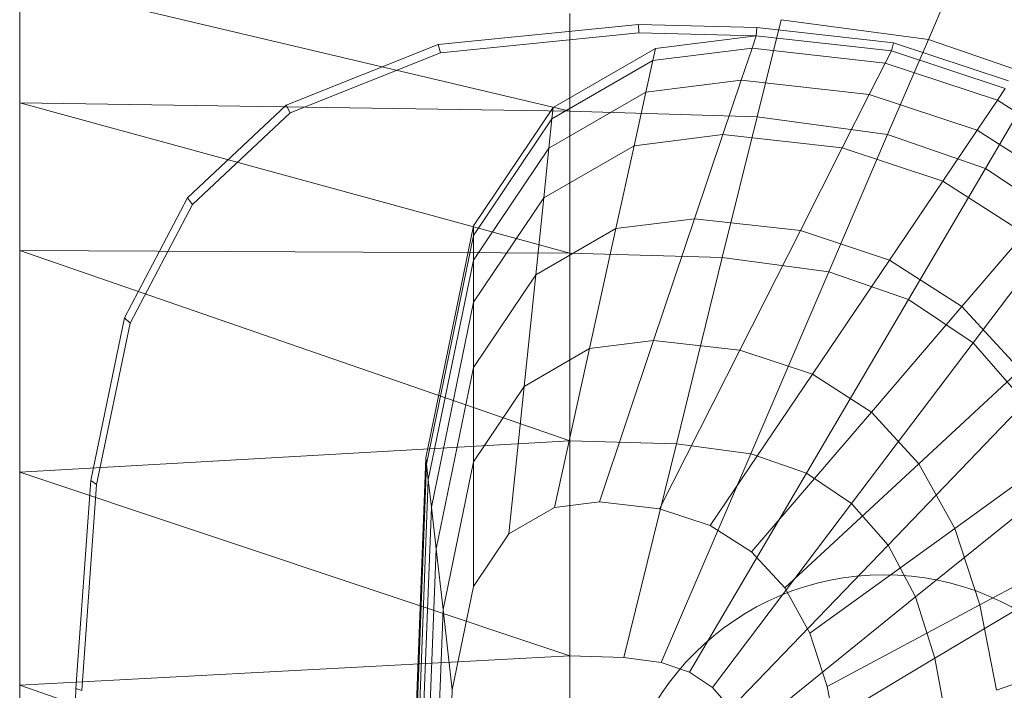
# Model space of a CAD drawing. Header units: metres. Extents: x 391.1 to 427.5, y 12.8 to 28.4.
# Tile 38 of 44: x 401.489 to 401.672, y 26.642 to 26.768. Entities that reach past the tile are written whole.
import ezdxf

# ---------------------------------------------------------------- set-up
doc = ezdxf.new("R2010")
doc.units = ezdxf.units.M
doc.layers.add('02_MOBILIARIO', color=7, linetype='Continuous', lineweight=18)
doc.layers.add('A-DETL-____-MBND', color=7, linetype='Continuous', lineweight=18)

# ---------------------------------------------------------------- blocks, each defined once
blk = doc.blocks.new('Family - Rentamans PA-152555-02_FON_P0A')
at = {"layer": 'A-DETL-____-MBND', "color": 253, "true_color": 0xaaaaaa}
for p, q in [((0, 0.36146), (0, 0.00406)), ((0, 0.35008), (0, 0.32734)), ((0, 0.35008), (0.10273, 0.32574)), ((0.16971, 0.33917), (0.17461, 0.35061)), ((0.10273, 0.34405), (0.10273, 0.32574)), ((0.1422, 0.34287), (0.13772, 0.3247)), ((0.16971, 0.33917), (0.1422, 0.34287)), ((0.07816, 0.33823), (0.11557, 0.34199)), ((0.07861, 0.33669), (0.11566, 0.34041)), ((0.11557, 0.34199), (0.13769, 0.34144)), ((0.11566, 0.34041), (0.11557, 0.34199)), ((0.11566, 0.34041), (0.13755, 0.33987)), ((0.13755, 0.33987), (0.13769, 0.34144)), ((0.13769, 0.34144), (0.16318, 0.33856)), ((0.11875, 0.33749), (0.13755, 0.33987)), ((0.13678, 0.33756), (0.13755, 0.33987)), ((0.13755, 0.33987), (0.1628, 0.33702)), ((0.16971, 0.33917), (0.1621, 0.32141)), ((0.1628, 0.33702), (0.16318, 0.33856)), ((0.16318, 0.33856), (0.18466, 0.33146)), ((0.1903, 0.33203), (0.16971, 0.33917)), ((0.04977, 0.3269), (0.07816, 0.33823)), ((0.05051, 0.32548), (0.07861, 0.33669)), ((0.07861, 0.33669), (0.07816, 0.33823)), ((0.09963, 0.32643), (0.11875, 0.33749)), ((0.11825, 0.33522), (0.13678, 0.33756)), ((0.11875, 0.33749), (0.11825, 0.33522)), ((0.13476, 0.33156), (0.13678, 0.33756)), ((0.13678, 0.33756), (0.16165, 0.33475)), ((0.16165, 0.33475), (0.1628, 0.33702)), ((0.1628, 0.33702), (0.18406, 0.32998)), ((0.09941, 0.32432), (0.11825, 0.33522)), ((0.11825, 0.33522), (0.11696, 0.32931)), ((0.15867, 0.32886), (0.16165, 0.33475)), ((0.16165, 0.33475), (0.1826, 0.32782)), ((0.11696, 0.32931), (0.13476, 0.33156)), ((0.13135, 0.32141), (0.13476, 0.33156)), ((0.13476, 0.33156), (0.15867, 0.32886)), ((0.18036, 0.31508), (0.1903, 0.33203)), ((0.09884, 0.31884), (0.11696, 0.32931)), ((0.11696, 0.32931), (0.11476, 0.31932)), ((0.1826, 0.32782), (0.18406, 0.32998)), ((0, 0.32734), (0, 0.29972)), ((0.10273, 0.32574), (0, 0.32734)), ((0, 0.32734), (0.10273, 0.29924)), ((0.15363, 0.3189), (0.15867, 0.32886)), ((0.15867, 0.32886), (0.17881, 0.3222)), ((0.17881, 0.3222), (0.1826, 0.32782)), ((0.1826, 0.32782), (0.19963, 0.31689)), ((0.03136, 0.30959), (0.04977, 0.3269)), ((0.05051, 0.32548), (0.04977, 0.3269)), ((0.08473, 0.30435), (0.09963, 0.32643)), ((0.09941, 0.32432), (0.09963, 0.32643)), ((0.10273, 0.32574), (0.10273, 0.29924)), ((0.13772, 0.3247), (0.10273, 0.32574)), ((0.03228, 0.30834), (0.05051, 0.32548)), ((0.08473, 0.30256), (0.09941, 0.32432)), ((0.09941, 0.32432), (0.09884, 0.31884)), ((0.13772, 0.3247), (0.13123, 0.29839)), ((0.1621, 0.32141), (0.13772, 0.3247)), ((0.1724, 0.31269), (0.17881, 0.3222)), ((0.17881, 0.3222), (0.19518, 0.3117)), ((0.11476, 0.31932), (0.13135, 0.32141)), ((0.12606, 0.30567), (0.13135, 0.32141)), ((0.13135, 0.32141), (0.15363, 0.3189)), ((0.1621, 0.32141), (0.1511, 0.29571)), ((0.18036, 0.31508), (0.1621, 0.32141)), ((0.08473, 0.29792), (0.09884, 0.31884)), ((0.09788, 0.30955), (0.11476, 0.31932)), ((0.09884, 0.31884), (0.09788, 0.30955)), ((0.11476, 0.31932), (0.11135, 0.30381)), ((0.14581, 0.30344), (0.15363, 0.3189)), ((0.15363, 0.3189), (0.1724, 0.31269)), ((0.18036, 0.31508), (0.16597, 0.29056)), ((0.19519, 0.30512), (0.18036, 0.31508)), ((0.16244, 0.29794), (0.17239, 0.31269)), ((0.1724, 0.31269), (0.18765, 0.3029)), ((0.01958, 0.28716), (0.03136, 0.30959)), ((0.03228, 0.30834), (0.03136, 0.30959)), ((0.08473, 0.29006), (0.09788, 0.30955)), ((0.09788, 0.30955), (0.09638, 0.29516)), ((0.02062, 0.28613), (0.03228, 0.30834)), ((0.11135, 0.30381), (0.12606, 0.30567)), ((0.1184, 0.28289), (0.12606, 0.30567)), ((0.12606, 0.30567), (0.14581, 0.30344)), ((0.07584, 0.26096), (0.08473, 0.30435)), ((0.08473, 0.30256), (0.08473, 0.30435)), ((0.09638, 0.29516), (0.11135, 0.30381)), ((0.11135, 0.30381), (0.10642, 0.28138)), ((0.13449, 0.28107), (0.14581, 0.30344)), ((0.14581, 0.30344), (0.16244, 0.29794)), ((0.17806, 0.28244), (0.19519, 0.30512)), ((0.07598, 0.25981), (0.08473, 0.30256)), ((0.08473, 0.29792), (0.08473, 0.30256)), ((0.17596, 0.28926), (0.18765, 0.3029)), ((0, 0.29972), (0, 0.2583)), ((0.10273, 0.29924), (0, 0.29972)), ((0, 0.29972), (0.10273, 0.26415)), ((0.07631, 0.25683), (0.08473, 0.29792)), ((0.08473, 0.29792), (0.08473, 0.29006)), ((0.10273, 0.29924), (0.10273, 0.26415)), ((0.13123, 0.29839), (0.10273, 0.29924)), ((0.13123, 0.29839), (0.12265, 0.26356)), ((0.1511, 0.29571), (0.13123, 0.29839)), ((0.14804, 0.27659), (0.16244, 0.29794)), ((0.16244, 0.29794), (0.17596, 0.28926)), ((0.08473, 0.27788), (0.09638, 0.29516)), ((0.09638, 0.29516), (0.09423, 0.27433)), ((0.1511, 0.29571), (0.13653, 0.26169)), ((0.1511, 0.29571), (0.16597, 0.29056)), ((0.16597, 0.29056), (0.14692, 0.25809)), ((0.16597, 0.29056), (0.17805, 0.28244)), ((0.07689, 0.25177), (0.08473, 0.29006)), ((0.08473, 0.29006), (0.08473, 0.27788)), ((0.15906, 0.26952), (0.17596, 0.28926)), ((0.17596, 0.28926), (0.18688, 0.27741)), ((0.01327, 0.25673), (0.01958, 0.28716)), ((0.02062, 0.28613), (0.01958, 0.28716)), ((0.01437, 0.25599), (0.02062, 0.28613)), ((0.09423, 0.27433), (0.10642, 0.28138)), ((0.10642, 0.28138), (0.09989, 0.25167)), ((0.10642, 0.28138), (0.1184, 0.28289)), ((0.10826, 0.25273), (0.1184, 0.28289)), ((0.1184, 0.28289), (0.13449, 0.28107)), ((0.17805, 0.28244), (0.15537, 0.25241)), ((0.17805, 0.28244), (0.18781, 0.27134)), ((0.1195, 0.25146), (0.13449, 0.28107)), ((0.13449, 0.28107), (0.14804, 0.27659)), ((0.07778, 0.24394), (0.08473, 0.27788)), ((0.08473, 0.27788), (0.08473, 0.26025)), ((0.12897, 0.24833), (0.14804, 0.27659)), ((0.14804, 0.27659), (0.15906, 0.26952)), ((0.16795, 0.25986), (0.18688, 0.27741)), ((0.08473, 0.26025), (0.09423, 0.27433)), ((0.09423, 0.27433), (0.09137, 0.24674)), ((0.18781, 0.27134), (0.16218, 0.24466)), ((0.13667, 0.24339), (0.15906, 0.26952)), ((0.15906, 0.26952), (0.16795, 0.25986)), ((0.10273, 0.26415), (0, 0.2583)), ((0.10273, 0.26415), (0.10273, 0.22395)), ((0.12264, 0.26356), (0.10273, 0.26415)), ((0.12264, 0.26356), (0.11281, 0.22365)), ((0.12264, 0.26356), (0.13653, 0.26169)), ((0.11983, 0.2227), (0.13653, 0.26169)), ((0.13653, 0.26169), (0.14692, 0.25809)), ((0.17464, 0.24778), (0.19509, 0.26258)), ((0.07287, 0.18276), (0.07584, 0.26096)), ((0.07304, 0.18276), (0.07598, 0.25981)), ((0.07598, 0.25981), (0.07584, 0.26096)), ((0.07631, 0.25683), (0.07598, 0.25981)), ((0.07907, 0.2326), (0.08473, 0.26025)), ((0.08473, 0.26025), (0.08473, 0.23691)), ((0.14288, 0.23664), (0.16795, 0.25986)), ((0.16795, 0.25986), (0.17464, 0.24778)), ((0, 0.2583), (0, 0.2185)), ((0, 0.2583), (0.10273, 0.22395)), ((0.14692, 0.25809), (0.12509, 0.22088)), ((0.14692, 0.25809), (0.15537, 0.25241)), ((0.19515, 0.25746), (0.16731, 0.23496)), ((0.01046, 0.21786), (0.01327, 0.25673)), ((0.01159, 0.21751), (0.01437, 0.25599)), ((0.01437, 0.25599), (0.01327, 0.25673)), ((0.074, 0.19601), (0.07631, 0.25683)), ((0.07689, 0.25177), (0.07631, 0.25683)), ((0.09989, 0.25167), (0.10826, 0.25273)), ((0.10826, 0.25273), (0.1195, 0.25146)), ((0.15537, 0.25241), (0.12937, 0.21801)), ((0.15537, 0.25241), (0.16218, 0.24466)), ((0.07426, 0.18276), (0.07689, 0.25177)), ((0.07689, 0.25177), (0.07778, 0.24394)), ((0.09137, 0.24674), (0.09989, 0.25167)), ((0.1195, 0.25146), (0.12897, 0.24833)), ((0.12897, 0.24833), (0.13667, 0.24339)), ((0.08473, 0.23691), (0.09137, 0.24674)), ((0.14756, 0.2282), (0.17464, 0.24778)), ((0.17464, 0.24778), (0.17934, 0.23351)), ((0.16218, 0.24466), (0.13282, 0.21409)), ((0.16218, 0.24466), (0.16731, 0.23496)), ((0.17934, 0.23351), (0.20086, 0.24506)), ((0.07545, 0.18276), (0.07778, 0.24394)), ((0.07778, 0.24394), (0.07907, 0.2326)), ((0.13667, 0.24339), (0.14288, 0.23664)), ((0.20031, 0.24107), (0.17092, 0.2235)), ((0.08078, 0.21759), (0.08473, 0.23691)), ((0.14288, 0.23664), (0.14756, 0.2282)), ((0.16731, 0.23496), (0.13541, 0.20918)), ((0.16731, 0.23496), (0.17092, 0.2235)), ((0.07717, 0.18276), (0.07907, 0.2326)), ((0.08078, 0.21759), (0.07907, 0.2326)), ((0.15084, 0.21822), (0.17934, 0.23351)), ((0.17934, 0.23351), (0.18245, 0.21752)), ((0.14756, 0.2282), (0.15084, 0.21822)), ((0.18245, 0.21752), (0.20468, 0.22542)), ((0.10273, 0.22395), (0, 0.2185)), ((0.10273, 0.22395), (0.10273, 0.18276)), ((0.10273, 0.22395), (0.11281, 0.22365)), ((0.11281, 0.22365), (0.11983, 0.2227)), ((0.11983, 0.2227), (0.12509, 0.22088)), ((0.17092, 0.2235), (0.13724, 0.20338)), ((0.17092, 0.2235), (0.1733, 0.21066)), ((0.12509, 0.22088), (0.12937, 0.21801)), ((0, 0.2185), (0, 0.18276)), ((0, 0.2185), (0.10273, 0.18276)), ((0.00965, 0.18276), (0.01046, 0.21786)), ((0.01159, 0.21751), (0.01046, 0.21786)), ((0.07945, 0.18276), (0.08078, 0.21759)), ((0.12937, 0.21801), (0.13282, 0.21409)), ((0.15084, 0.21822), (0.15302, 0.20705))]:
    blk.add_line(p, q, dxfattribs=at)
blk = doc.blocks.new('LONDR55-XX_ZZ-ARQ-CAA-M3D-Londres55_ifc-1-02_FON_P0A')
at = {"layer": '02_MOBILIARIO', "color": 253, "lineweight": 18, "true_color": 0xaaaaaa}
blk.add_blockref('Family - Rentamans PA-152555-02_FON_P0A', (401.48854, 26.4248), dxfattribs=at)
blk = doc.blocks.new('ZYR_02_02 Punts Consum - 01 Punt Consum AF-687799-02_FON_P0A')
at = {"layer": 'A-DETL-____-MBND', "color": 5, "true_color": 0x0000fa}
blk.add_circle((0, 0), 0.05, dxfattribs=at)

msp = doc.modelspace()

# ---------------------------------------------------------------- block references
at = {"lineweight": 5}
msp.add_blockref('LONDR55-XX_ZZ-ARQ-CAA-M3D-Londres55_ifc-1-02_FON_P0A', (0, 0), dxfattribs=at)
at = {"layer": 'A-DETL-____-MBND', "color": 5, "true_color": 0x0000fa, "rotation": 269.9999999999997}
msp.add_blockref('ZYR_02_02 Punts Consum - 01 Punt Consum AF-687799-02_FON_P0A', (401.64997, 26.61393), dxfattribs=at)

doc.saveas('drawing.dxf')
